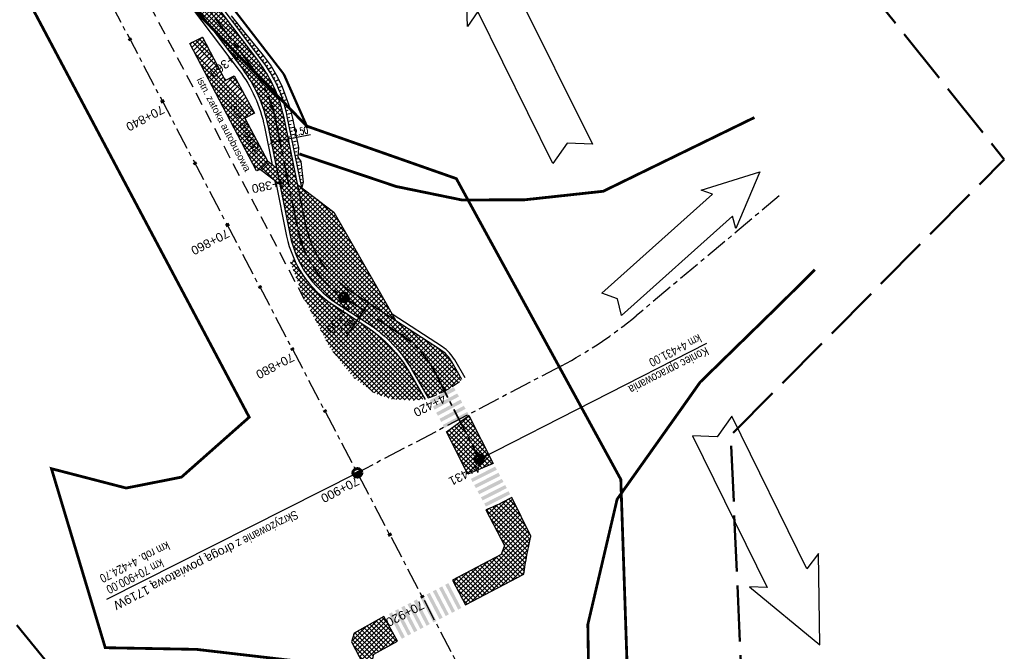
# Model space of a CAD drawing. Header units: metres. Extents: x 7529615 to 7533751, y 5721195 to 5727898.
# Tile 3 of 138: x 7531718 to 7531858, y 5723862 to 5723952. Entities that reach past the tile are written whole.
import ezdxf

# ---------------------------------------------------------------- set-up
doc = ezdxf.new("R2010")
doc.units = ezdxf.units.M
doc.header["$PDMODE"] = 1
doc.header["$PDSIZE"] = 0.3
for name, pattern in [('CENTER', [50.800000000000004, 31.75, -6.35, 6.35, -6.35]), ('CENTER2', [28.575000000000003, 19.05, -3.175, 3.175, -3.175]), ('DASHED', [19.049999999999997, 12.7, -6.35]), ('HIDDEN', [9.524999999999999, 6.35, -3.175]), ('L_0_09', [2.5, 2, -0.5])]:
    doc.linetypes.add(name, pattern=pattern)
for name, color, linetype in [('C-DROGI-SYTUACJA-ETYKIETY', 7, 'Continuous'), ('D-hatch-chodniki', 221, 'Continuous'), ('D-hatch-zieleńce', 102, 'Continuous'), ('D-pobocza', 60, 'Continuous'), ('D-rowy', 160, 'Continuous'), ('D-skarpa', 2, 'Continuous'), ('D-skarpa-kreskowanie', 2, 'Continuous'), ('D-wymiary', 1, 'Continuous'), ('zzz.gaHSDomyslna', 7, 'Continuous')]:
    doc.layers.add(name, color=color, linetype=linetype)
for name, color, linetype, lineweight, true_color in [('D-hatch-ciag-pieszo-rowerowy', 7, 'Continuous', 13, 0xff9f80), ('D-linia-podzialowa-ZRID', 7, 'Continuous', 50, 0x40ff00), ('zakres-mdcp', 7, 'L_0_09', 50, 0xff05ff)]:
    doc.layers.add(name, color=color, linetype=linetype, lineweight=lineweight, true_color=true_color)
for name, color, linetype, lineweight in [('D-krawędzie', 3, 'Continuous', 30), ('D-krawężniki-obniżone', 40, 'DASHED', 30), ('D-obrzeża', 2, 'Continuous', 30), ('D-opisy', 2, 'Continuous', 30), ('D-oś', 2, 'CENTER', 30), ('D-pas-drogowy', 7, 'HIDDEN', 50)]:
    doc.layers.add(name, color=color, linetype=linetype, lineweight=lineweight)
doc.layers.add('D-malowanie-istn', color=7, linetype='Continuous', true_color=0x1a6600)
doc.layers.add('poprzeczki', color=7, linetype='Continuous', true_color=0x0000c7)
doc.styles.add('2mm08', font='arial.ttf', dxfattribs={"width": 0.8})
doc.styles.add('DIMTEXT', font='simplex.shx', dxfattribs={"width": 0.7})
doc.styles.get("Standard").update_dxf_attribs({"font": 'arial.ttf'})
doc.dimstyles.new('500', dxfattribs={"dimtxt": 1, "dimasz": 0.6999999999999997, "dimexe": 0.2, "dimexo": 0.5, "dimgap": 0.2, "dimtad": 1, "dimrnd": 0.005, "dimzin": 0, "dimdsep": 46, "dimtxsty": 'DIMTEXT', "dimblk": 'ARCHTICK', "dimcen": 0, "dimclrd": 256, "dimclre": 256, "dimclrt": 2, "dimadec": 5, "dimazin": 0, "dimtfac": 1, "dimtofl": 0, "dimtmove": 0, "dimatfit": 3, "dimfxl": 1, "dimtolj": 1, "dimtzin": 0, "dimlwd": -1, "dimlwe": -1, "dimarcsym": 0})
pattern_1 = [(45, (0, 0), (-0.3367596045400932, 0.3367596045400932), []), (135, (0, 0), (-0.3367596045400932, -0.3367596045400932), [])]

# ---------------------------------------------------------------- blocks, each defined once
blk = doc.blocks.new('kilometraz')
at = {"linetype": 'ByBlock', "lineweight": -2}
blk.add_hatch(color=0, dxfattribs=at).paths.add_polyline_path([(0, -0.28125, 0.4142135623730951), (0.28125, 0, 0.4142135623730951), (0, 0.28125)])
at = {"color": 0, "linetype": 'ByBlock', "lineweight": -2}
blk.add_line((0, 0.28125), (0, -0.28125), dxfattribs=at)
blk.add_circle((0, 0), 0.28125, dxfattribs=at)
blk = doc.blocks.new('AeccTickLine')
at = {"color": 0, "linetype": 'ByBlock', "lineweight": -2}
blk.add_line((0, 1), (-3.673819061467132e-16, -1), dxfattribs=at)
blk = doc.blocks.new('_ArchTick')
at = {"color": 0, "linetype": 'ByBlock', "const_width": 0.15}
blk.add_lwpolyline([(-0.5, -0.5), (0.5, 0.5)], dxfattribs=at)
blk = doc.blocks.new('*D78')
at = {"layer": 'D-wymiary', "transparency": 16777216}
for p, q in [((7531767.516402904, 5723911.476476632), (7531766.152000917, 5723909.381624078)), ((7531767.097432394, 5723911.749357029), (7531767.348814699, 5723911.585628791)), ((7531766.152000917, 5723909.381624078), (7531764.387374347, 5723906.672281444)), ((7531765.733030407, 5723909.654504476), (7531765.984412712, 5723909.490776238))]:
    blk.add_line(p, q, dxfattribs=at)
at = {"layer": 'Defpoints', "color": 0, "transparency": 16777216}
for p in [(7531767.516402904, 5723911.476476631), (7531766.152000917, 5723909.381624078), (7531766.152000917, 5723909.381624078)]:
    blk.add_point(p, dxfattribs=at)
at = {"layer": 'D-wymiary', "transparency": 16777216, "xscale": 0.6999999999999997, "yscale": 0.6999999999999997, "zscale": 0.6999999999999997}
for p, rotation in [((7531767.516402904, 5723911.476476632), 56.92333097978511), ((7531766.152000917, 5723909.381624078), 236.9233309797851)]:
    blk.add_blockref('_ArchTick', p, dxfattribs=dict(at, rotation=rotation))
at = {"layer": 'D-wymiary', "color": 2, "transparency": 16777216, "insert": (7531764.49211264, 5723908.115705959), "char_height": 1, "attachment_point": 5, "rotation": 56.92333097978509, "style": 'DIMTEXT'}
blk.add_mtext('\\A1;2.50', dxfattribs=at)
blk = doc.blocks.new('*D88')
at = {"layer": 'D-wymiary', "linetype": 'ByBlock', "transparency": 16777216}
for p, q in [((7531755.954476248, 5723935.422690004), (7531756.014193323, 5723935.128693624)), ((7531756.054004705, 5723934.932696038), (7531759.222632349, 5723935.576313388)), ((7531753.50450642, 5723934.925047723), (7531753.564223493, 5723934.631051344)), ((7531753.604034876, 5723934.435053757), (7531756.054004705, 5723934.932696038))]:
    blk.add_line(p, q, dxfattribs=at)
at = {"layer": 'Defpoints', "color": 0, "linetype": 'ByBlock', "transparency": 16777216}
for p in [(7531753.604034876, 5723934.435053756), (7531756.054004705, 5723934.932696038), (7531756.054004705, 5723934.932696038)]:
    blk.add_point(p, dxfattribs=at)
at = {"layer": 'D-wymiary', "linetype": 'ByBlock', "transparency": 16777216, "xscale": 0.6999999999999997, "yscale": 0.6999999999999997, "zscale": 0.6999999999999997}
for p, rotation in [((7531756.054004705, 5723934.932696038), 11.48181524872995), ((7531753.604034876, 5723934.435053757), 191.4818152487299)]:
    blk.add_blockref('_ArchTick', p, dxfattribs=dict(at, rotation=rotation))
at = {"layer": 'D-wymiary', "color": 2, "linetype": 'ByBlock', "transparency": 16777216, "insert": (7531757.841974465, 5723936.010166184), "char_height": 1, "attachment_point": 5, "rotation": 11.48181524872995, "style": 'DIMTEXT'}
blk.add_mtext('\\A1;2.50', dxfattribs=at)
blk = doc.blocks.new('gaHSPos')
at = {"color": 0, "linetype": 'Continuous', "lineweight": 0}
blk.add_point((0, 0), dxfattribs=at)

msp = doc.modelspace()

# ---------------------------------------------------------------- hatches: boundary and pattern name
at = {"layer": 'D-hatch-chodniki', "true_color": 0x6e6e6e}
h = msp.add_hatch(dxfattribs=at)
h.set_pattern_fill('ANSI37', color=8, scale=0.15, style=0)
h.set_pattern_definition(pattern_1)
h.paths.add_polyline_path([(7531752.09, 5723930.54), (7531753.12, 5723931.7), (7531749.82, 5723937.91), (7531751.21, 5723938.61), (7531748.33, 5723943.96), (7531747, 5723943.26), (7531743.769999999, 5723949.5), (7531741.96, 5723948.55), (7531741.958697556, 5723948.549316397), (7531751.519999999, 5723930.35)])
at = {"layer": 'D-hatch-chodniki'}
h = msp.add_hatch(dxfattribs=at)
h.set_pattern_fill('ANSI37', color=256, scale=0.15, style=0)
h.set_pattern_definition(pattern_1)
h.paths.add_polyline_path([(7531754.352047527, 5723930.752471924), (7531753.12, 5723931.7), (7531752.09, 5723930.54), (7531754.818989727, 5723928.453643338)])
at = {"layer": 'D-hatch-chodniki', "true_color": 0x6e6e6e}
h = msp.add_hatch(dxfattribs=at)
h.set_pattern_fill('ANSI37', color=8, scale=0.15, style=0)
h.set_pattern_definition(pattern_1)
h.paths.add_polyline_path([(7531781.889999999, 5723895.39), (7531778.67, 5723893.03), (7531781.71, 5723886.97), (7531785.36, 5723888.51)])
h = msp.add_hatch(dxfattribs=at)
h.set_pattern_fill('ANSI37', color=8, scale=0.15, style=0)
h.set_pattern_definition(pattern_1)
h.paths.add_polyline_path([(7531788, 5723883.63, -0.03070186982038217), (7531784.32, 5723881.88), (7531786.96, 5723876.8), (7531786.519999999, 5723875.49), (7531779.55, 5723871.82), (7531781.38, 5723868.3), (7531789.759999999, 5723872.69, -0.02958890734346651), (7531790.76, 5723878.1)])
h = msp.add_hatch(dxfattribs=at)
h.set_pattern_fill('ANSI37', color=8, scale=0.15, style=0)
h.set_pattern_definition(pattern_1)
h.paths.add_polyline_path([(7531789.73, 5723823.16), (7531780.96, 5723840.04), (7531780.57, 5723839.73), (7531773.92, 5723849.17), (7531768.11, 5723860.42), (7531768.3, 5723861.26), (7531771.66, 5723863.09), (7531769.73, 5723866.61), (7531765.45, 5723864.23), (7531765.099999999, 5723863), (7531772.84, 5723848.14), (7531779.2, 5723839.12), (7531783.809999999, 5723830.28), (7531782.5, 5723829.54), (7531785.24, 5723824.2), (7531786.54, 5723824.88), (7531789.38, 5723819.55), (7531791.219999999, 5723820.3)])
at = {"layer": 'D-hatch-ciag-pieszo-rowerowy'}
h = msp.add_hatch(dxfattribs=at)
h.set_pattern_fill('ANSI37', color=256, scale=0.15, style=0)
h.set_pattern_definition(pattern_1)
h.paths.add_polyline_path([(7531754.352047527, 5723930.752471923), (7531754.818989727, 5723928.453643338), (7531757.839022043, 5723926.144779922), (7531757.375388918, 5723928.427317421)])
h.paths.add_polyline_path([(7531731.714514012, 5723966.987520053), (7531733.968355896, 5723968.068213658), (7531731.88503071, 5723972.032321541), (7531724.978602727, 5723985.1787061), (7531720.608718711, 5723993.496779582), (7531717.725285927, 5723993.613384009), (7531728.065759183, 5723973.930294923)])
h = msp.add_hatch(dxfattribs=at)
h.set_pattern_fill('ANSI37', color=256, scale=0.15, style=0)
h.set_pattern_definition(pattern_1)
h.paths.add_polyline_path([(7531742.139793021, 5723956.760110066, 0.04859652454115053), (7531739.516334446, 5723959.616805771), (7531737.42308268, 5723961.493172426, -0.08906008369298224), (7531733.076127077, 5723967.067314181), (7531732.83519037, 5723967.524872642), (7531731.714514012, 5723966.987520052), (7531732.083020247, 5723966.286334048, 0.08926204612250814), (7531736.437438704, 5723960.698005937), (7531738.591307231, 5723958.76730312, -0.04859652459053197), (7531741.214765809, 5723955.910607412), (7531749.478981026, 5723944.943053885, -0.1118001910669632), (7531753.105729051, 5723936.888290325), (7531754.352047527, 5723930.752471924), (7531755.863718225, 5723929.589894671), (7531754.274373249, 5723937.41448553, 0.1118001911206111), (7531750.647625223, 5723945.469249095)])
h.paths.add_polyline_path([(7531743.064820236, 5723957.609612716, 0.04859652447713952), (7531740.441361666, 5723960.466308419), (7531738.436547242, 5723962.263400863, -0.08926204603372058), (7531734.082128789, 5723967.851728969), (7531733.9683559, 5723968.068213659), (7531732.83519037, 5723967.524872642), (7531733.076127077, 5723967.067314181, 0.08906008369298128), (7531737.42308268, 5723961.493172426), (7531739.516334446, 5723959.616805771, -0.04859652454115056), (7531742.139793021, 5723956.760110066), (7531750.647625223, 5723945.469249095, -0.1118001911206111), (7531754.274373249, 5723937.41448553), (7531755.863718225, 5723929.589894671), (7531757.375388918, 5723928.427317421), (7531755.443017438, 5723937.940680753, 0.1118001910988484), (7531751.816269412, 5723945.995444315)])
h = msp.add_hatch(dxfattribs=at)
h.set_pattern_fill('ANSI37', color=256, scale=0.15, style=0)
h.set_pattern_definition(pattern_1)
h.paths.add_polyline_path([(7531771.440016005, 5723908.920981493), (7531768.694719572, 5723910.709025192), (7531776.05, 5723897.899999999, 0.05845290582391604), (7531779.209856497, 5723899.329744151, 0.01148852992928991), (7531779.63, 5723899.619999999), (7531779.17, 5723900.36), (7531775.24, 5723902.28)])
h.paths.add_polyline_path([(7531777.818070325, 5723904.766880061), (7531771.440016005, 5723908.920981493), (7531775.24, 5723902.28), (7531779.17, 5723900.36), (7531779.642327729, 5723899.600168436, 0.0259999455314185), (7531780.89415394, 5723900.508946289), (7531779.425246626, 5723903.067009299, 0.1186133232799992)])
h.paths.add_polyline_path([(7531768.694719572, 5723910.709025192), (7531765.060392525, 5723913.076104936, -0.2009158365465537), (7531758.546985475, 5723922.65936657), (7531757.839022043, 5723926.144779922), (7531754.818989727, 5723928.453643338), (7531756.305395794, 5723921.135836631, 0.2009158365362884), (7531762.818802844, 5723911.552574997), (7531767.399102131, 5723908.569372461, -0.1186133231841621), (7531773.827807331, 5723901.769889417)])
at = {"layer": 'D-hatch-zieleńce'}
h = msp.add_hatch(dxfattribs=at)
h.set_pattern_fill('ANSI37', color=256, scale=0.15, style=0)
h.set_pattern_definition(pattern_1)
h.paths.add_polyline_path([(7531762.559999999, 5723924.44), (7531757.375388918, 5723928.42731742), (7531758.546985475, 5723922.659366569, 0.2009158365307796), (7531765.060392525, 5723913.076104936), (7531771.440016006, 5723908.920981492), (7531770.217381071, 5723911.057699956), (7531768.457671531, 5723914.133028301), (7531764.930667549, 5723920.29694062)])
h = msp.add_hatch(dxfattribs=at)
h.set_pattern_fill('ANSI37', color=256, scale=0.15, style=0)
h.set_pattern_definition(pattern_1)
h.paths.add_polyline_path([(7531767.126221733, 5723908.150401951), (7531762.545922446, 5723911.133604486, -0.1444716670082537), (7531756.849707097, 5723917.807293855), (7531756.345024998, 5723917.293551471), (7531757.203932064, 5723914.9877325), (7531758.38, 5723911.96), (7531762.07, 5723904.95), (7531764.701193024, 5723901.632652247), (7531765.534786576, 5723900.71437681), (7531765.925407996, 5723900.422346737), (7531768.469999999, 5723898.52), (7531768.874576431, 5723898.382271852), (7531770.82, 5723897.72), (7531771.668951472, 5723897.66540505), (7531772.744661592, 5723897.59622755), (7531773.929999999, 5723897.52), (7531775.55928502, 5723897.750484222), (7531773.394209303, 5723901.520905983, 0.118613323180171)])
at = {"layer": 'D-malowanie-istn'}
for points in [[(7531779.744749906, 5723899.405199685), (7531779.981638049, 5723898.964877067), (7531776.494024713, 5723897.101518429), (7531776.257136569, 5723897.541841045)], [(7531780.218526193, 5723898.52455445), (7531780.455414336, 5723898.084231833), (7531776.967800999, 5723896.220873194), (7531776.730912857, 5723896.661195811)], [(7531780.69230248, 5723897.643909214), (7531780.929190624, 5723897.203586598), (7531777.441577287, 5723895.340227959), (7531777.204689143, 5723895.780550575)], [(7531781.166078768, 5723896.763263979), (7531781.402966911, 5723896.322941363), (7531777.915353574, 5723894.459582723), (7531777.678465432, 5723894.89990534)], [(7531781.639855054, 5723895.882618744), (7531781.876743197, 5723895.442296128), (7531778.389129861, 5723893.578937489), (7531778.152241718, 5723894.019260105)], [(7531782.162990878, 5723886.306440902), (7531782.401698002, 5723885.866874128), (7531785.876145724, 5723887.626669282), (7531785.6374386, 5723888.066236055)], [(7531782.640405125, 5723885.427307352), (7531782.879112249, 5723884.987740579), (7531786.35355997, 5723886.747535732), (7531786.114852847, 5723887.187102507)], [(7531783.117819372, 5723884.548173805), (7531783.356526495, 5723884.10860703), (7531786.830974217, 5723885.868402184), (7531786.592267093, 5723886.307968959)], [(7531783.595233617, 5723883.669040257), (7531783.833940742, 5723883.229473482), (7531787.308388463, 5723884.989268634), (7531787.06968134, 5723885.42883541)], [(7531784.072647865, 5723882.789906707), (7531784.311354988, 5723882.350339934), (7531787.78580271, 5723884.110135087), (7531787.547095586, 5723884.549701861)]]:
    msp.add_hatch(color=256, dxfattribs=at).paths.add_polyline_path(points)
h = msp.add_hatch(color=256, dxfattribs=at)
h.paths.add_polyline_path([(7531778.939580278, 5723871.397892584), (7531778.496231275, 5723871.166718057), (7531780.345627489, 5723867.619926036), (7531780.78897649, 5723867.851100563)])
h.paths.add_polyline_path([(7531778.052882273, 5723870.935543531), (7531777.828837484, 5723870.818720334, 0.01668237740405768), (7531779.548945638, 5723867.204513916), (7531779.902278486, 5723867.388751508)])
h.paths.add_polyline_path([(7531777.828837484, 5723870.818720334), (7531777.609533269, 5723870.704369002), (7531779.458929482, 5723867.157576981), (7531779.548945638, 5723867.204513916, -0.0166823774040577)])
h.paths.add_polyline_path([(7531777.166184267, 5723870.473194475), (7531776.722835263, 5723870.242019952), (7531778.572231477, 5723866.695227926), (7531779.015580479, 5723866.926402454)])
h.paths.add_polyline_path([(7531776.279486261, 5723870.010845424), (7531775.836137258, 5723869.779670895), (7531777.685533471, 5723866.232878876), (7531778.128882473, 5723866.464053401)])
h.paths.add_polyline_path([(7531775.392788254, 5723869.54849637), (7531774.949439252, 5723869.317321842), (7531776.798835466, 5723865.770529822), (7531777.242184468, 5723866.001704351)])
h = msp.add_hatch(color=256, dxfattribs=at)
h.paths.add_polyline_path([(7531774.427221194, 5723869.078942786), (7531773.983872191, 5723868.847768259), (7531775.833268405, 5723865.300976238), (7531776.276617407, 5723865.532150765)])
h.paths.add_polyline_path([(7531773.540523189, 5723868.616593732), (7531773.3164784, 5723868.499770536, 0.01668237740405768), (7531775.036586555, 5723864.885564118), (7531775.389919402, 5723865.06980171)])
h.paths.add_polyline_path([(7531773.3164784, 5723868.499770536), (7531773.097174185, 5723868.385419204), (7531774.946570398, 5723864.838627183), (7531775.036586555, 5723864.885564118, -0.0166823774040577)])
h.paths.add_polyline_path([(7531772.653825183, 5723868.154244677), (7531772.21047618, 5723867.923070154), (7531774.059872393, 5723864.376278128), (7531774.503221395, 5723864.607452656)])
h.paths.add_polyline_path([(7531771.767127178, 5723867.691895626), (7531771.323778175, 5723867.460721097), (7531773.173174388, 5723863.913929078), (7531773.61652339, 5723864.145103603)])
h.paths.add_polyline_path([(7531770.88042917, 5723867.229546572), (7531770.437080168, 5723866.998372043), (7531772.286476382, 5723863.451580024), (7531772.729825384, 5723863.682754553)])

# ---------------------------------------------------------------- linework, layer by layer
at = {"layer": 'D-krawędzie', "linetype": 'HIDDEN', "ltscale": 0.3, "flags": 128}
msp.add_lwpolyline([(7531758.38, 5723911.96), (7531735.13, 5723956.19)], dxfattribs=at)
at = {"layer": 'D-krawędzie', "color": 7, "ltscale": 0.3, "flags": 128}
for points in [[(7531741.96, 5723948.55), (7531743.769999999, 5723949.5), (7531747, 5723943.26), (7531748.33, 5723943.96), (7531751.21, 5723938.61), (7531749.82, 5723937.91), (7531753.12, 5723931.7)], [(7531752.09, 5723930.54), (7531751.519999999, 5723930.35), (7531741.958697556, 5723948.549316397)], [(7531752.09, 5723930.54), (7531753.12, 5723931.7)]]:
    msp.add_lwpolyline(points, dxfattribs=at)
at = {"layer": 'D-krawędzie', "ltscale": 0.3, "flags": 128}
msp.add_lwpolyline([(7531757.375388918, 5723928.42731742), (7531762.559999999, 5723924.44), (7531764.930667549, 5723920.29694062), (7531768.457671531, 5723914.133028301), (7531770.217381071, 5723911.057699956), (7531771.440016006, 5723908.920981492)], dxfattribs=at)
at = {"layer": 'D-krawędzie', "color": 7, "ltscale": 0.3, "flags": 128}
for points in [[(7531785.36, 5723888.51), (7531781.71, 5723886.97), (7531778.67, 5723893.03), (7531781.889999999, 5723895.39)], [(7531789.73, 5723823.16), (7531780.96, 5723840.04), (7531780.57, 5723839.73), (7531773.92, 5723849.17), (7531768.11, 5723860.42), (7531768.3, 5723861.26), (7531771.66, 5723863.09), (7531769.73, 5723866.61), (7531765.45, 5723864.23), (7531765.099999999, 5723863), (7531772.84, 5723848.14), (7531779.2, 5723839.12), (7531783.809999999, 5723830.28), (7531782.5, 5723829.54), (7531785.24, 5723824.2), (7531786.54, 5723824.88), (7531789.38, 5723819.55), (7531791.219999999, 5723820.3)]]:
    msp.add_lwpolyline(points, close=True, dxfattribs=at)
msp.add_lwpolyline([(7531784.32, 5723881.88), (7531786.96, 5723876.8), (7531786.519999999, 5723875.49), (7531779.55, 5723871.82), (7531781.38, 5723868.3), (7531789.759999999, 5723872.69, -0.02958890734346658), (7531790.76, 5723878.1), (7531788, 5723883.63, -0.03070186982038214)], format="xyb", close=True, dxfattribs=at)
at = {"layer": 'D-krawężniki-obniżone', "ltscale": 0.1}
msp.add_arc((7531771.535880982, 5723912.083236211), 14.88426887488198, 287.6547870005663, 308.9569148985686, dxfattribs=at)
at = {"layer": 'D-linia-podzialowa-ZRID', "color": 12, "ltscale": 15, "true_color": 0xc70000}
msp.add_lwpolyline([(7531632.022984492, 5724196.485954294), (7531647.183927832, 5724166.152932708), (7531653.949089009, 5724152.617641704), (7531659.551381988, 5724133.398808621), (7531661.63510741, 5724128.621479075), (7531669.276342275, 5724111.873088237), (7531674.40425993, 5724101.43546424), (7531685.137626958, 5724081.408252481), (7531692.163717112, 5724066.269847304), (7531699.536590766, 5724051.637339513), (7531704.50728501, 5724040.774198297), (7531704.401251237, 5724037.368913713), (7531720.243687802, 5724003.73834571), (7531728.471208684, 5723986.877440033), (7531732.335227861, 5723979.025609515), (7531733.947511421, 5723975.639465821), (7531736.531209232, 5723969.984168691), (7531737.336143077, 5723968.518916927), (7531738.285051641, 5723967.699360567), (7531742.180915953, 5723962.34642834), (7531744.286141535, 5723958.615526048), (7531755.393260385, 5723944.192617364), (7531758.690000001, 5723936.76), (7531758.690000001, 5723936.76)], dxfattribs=at)
at = {"layer": 'D-obrzeża'}
for points in [[(7531780.89415394, 5723900.508946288), (7531779.425246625, 5723903.067009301, 0.1186133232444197), (7531777.818070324, 5723904.766880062), (7531765.060392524, 5723913.076104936, -0.2009158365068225), (7531758.546985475, 5723922.659366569), (7531755.443017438, 5723937.940680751, 0.1118001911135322), (7531751.816269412, 5723945.995444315), (7531743.064820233, 5723957.609612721, 0.0485965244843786), (7531740.441361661, 5723960.466308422), (7531738.436547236, 5723962.263400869, -0.08926204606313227), (7531734.082128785, 5723967.851728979), (7531731.88503071, 5723972.032321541), (7531724.978602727, 5723985.1787061), (7531714.804138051, 5724004.545797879), (7531709.33827834, 5724014.950060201), (7531701.035182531, 5724030.73296927), (7531692.33344085, 5724047.229767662), (7531688.667872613, 5724054.084851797), (7531683.179854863, 5724063.917550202), (7531670.458906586, 5724086.71862006), (7531649.906948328, 5724124.903820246, -0.04489876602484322), (7531647.969320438, 5724129.435920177), (7531644.774618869, 5724139.264231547)], [(7531732.083020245, 5723966.286334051, 0.08926204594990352), (7531736.437438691, 5723960.698005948), (7531738.591307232, 5723958.767303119, -0.04859652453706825), (7531741.214765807, 5723955.910607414), (7531749.478981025, 5723944.943053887, -0.1118001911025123), (7531753.105729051, 5723936.888290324), (7531756.305395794, 5723921.13583663, 0.2009158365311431), (7531762.818802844, 5723911.552574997), (7531767.399102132, 5723908.56937246, -0.1186133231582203), (7531773.827807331, 5723901.769889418), (7531776.050000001, 5723897.9)]]:
    msp.add_lwpolyline(points, format="xyb", dxfattribs=at)
at = {"layer": 'D-obrzeża', "linetype": 'ByBlock'}
msp.add_lwpolyline([(7531754.352047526, 5723930.752471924), (7531753.12, 5723931.7), (7531752.09, 5723930.54), (7531754.818989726, 5723928.453643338)], dxfattribs=at)
at = {"layer": 'D-opisy'}
msp.add_line((7531783.375044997, 5723889.119926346), (7531815.894915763, 5723905.703158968), dxfattribs=at)
at = {"layer": 'D-opisy', "color": 2, "linetype": 'Continuous', "lineweight": 30}
msp.add_line((7531765.929895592, 5723887.173592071), (7531730.032612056, 5723869.039920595), dxfattribs=at)
at = {"layer": 'D-opisy', "color": 3}
for points in [[(7531781.231645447, 5723964.05090959), (7531791.459674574, 5723955.966376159), (7531788.732960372, 5723955.944633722), (7531799.538401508, 5723934.178616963), (7531795.920699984, 5723934.309788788), (7531793.88209316, 5723931.397197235), (7531783.159556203, 5723953.124460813), (7531781.681363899, 5723951.021327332), (7531781.231645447, 5723964.05090959)], [(7531832.062325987, 5723862.586161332), (7531831.86730129, 5723875.62204358), (7531830.19138102, 5723873.471059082), (7531819.488516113, 5723895.287697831), (7531817.391976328, 5723892.336513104), (7531813.840147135, 5723892.490190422), (7531824.562684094, 5723870.762926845), (7531821.994227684, 5723870.86901453), (7531832.062325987, 5723862.586161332)]]:
    msp.add_lwpolyline(points, dxfattribs=at)
at = {"layer": 'D-opisy'}
msp.add_lwpolyline([(7531823.491205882, 5723930.241165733), (7531820.076833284, 5723922.13032909), (7531819.570999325, 5723923.900048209), (7531803.705429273, 5723909.682186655), (7531803.138394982, 5723912.059038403), (7531800.876238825, 5723912.859877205), (7531816.731550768, 5723927.016824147), (7531815.096977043, 5723927.599095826), (7531823.491205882, 5723930.241165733)], dxfattribs=at)
at = {"layer": 'D-oś', "ltscale": 0.1}
msp.add_lwpolyline([(7531812.380848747, 5723798.616780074), (7531655.397024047, 5724097.899918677), (7531637.916099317, 5724130.379189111), (7531626.885633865, 5724151.399455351), (7531613.784040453, 5724176.372042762), (7531606.905700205, 5724189.474794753), (7531588.276149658, 5724224.921883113), (7531566.751706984, 5724265.952329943), (7531554.126292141, 5724290.034803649), (7531528.890461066, 5724338.207443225), (7531488.682972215, 5724414.901138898), (7531465.30154836, 5724459.447768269)], dxfattribs=at)
at = {"layer": 'D-oś', "linetype": 'CENTER2', "lineweight": 35, "ltscale": 0.2}
msp.add_lwpolyline([(7531614.256663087, 5724194.442743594, -0.04259237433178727), (7531617.002724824, 5724190.14299819), (7531641.086772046, 5724144.244027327, -0.04226225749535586), (7531643.052354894, 5724139.578765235), (7531645.974061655, 5724130.590306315, 0.04489876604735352), (7531648.087837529, 5724125.646197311), (7531669.362691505, 5724086.1178688), (7531687.570882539, 5724053.485485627), (7531733.076127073, 5723967.06731419, 0.08906008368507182), (7531737.423082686, 5723961.49317242), (7531739.516334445, 5723959.616805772, -0.04859652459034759), (7531742.139793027, 5723956.760110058), (7531750.647625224, 5723945.469249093, -0.1118001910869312), (7531754.274373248, 5723937.414485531), (7531757.426190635, 5723921.897601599, 0.2009158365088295), (7531763.939597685, 5723912.314339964), (7531771.973882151, 5723907.081516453, -0.1312281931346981), (7531777.150318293, 5723901.326672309), (7531783.375044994, 5723889.119926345)], format="xyb", dxfattribs=at)
at = {"layer": 'D-oś', "ltscale": 0.1}
msp.add_lwpolyline([(7531826.253125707, 5723926.771158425), (7531805.787678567, 5723909.626071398, -0.05361705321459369), (7531795.127222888, 5723902.48502622), (7531765.931344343, 5723887.170830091)], format="xyb", dxfattribs=at)
at = {"layer": 'D-pas-drogowy', "ltscale": 0.2, "flags": 128}
msp.add_lwpolyline([(7531633.018560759, 5724182.834272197, 0.4, 0.4, 0), (7531617.558899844, 5724211.608162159, 0.4, 0.4, 0), (7531566.783642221, 5724302.73628205, 0.4, 0.4, 0), (7531538.419082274, 5724356.469679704, 0.4, 0.4, 0), (7531526.32, 5724379.39, 0.4, 0.4, 0), (7531516.102085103, 5724393.607319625, 0.4, 0.4, 0.001485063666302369), (7531513.78037409, 5724396.837773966, 0.4, 0.4, 0), (7531501.87, 5724413.41, 0.4, 0.4, 0), (7531474.926107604, 5724464.507896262, 0.4, 0.4, 0), (7531446.200436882, 5724518.992313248, 0.4, 0.4, 0), (7531424.962185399, 5724559.262257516, 0.4, 0.4, 0), (7531398.444460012, 5724609.565801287, 0.4, 0.4, 0), (7531379.647455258, 5724645.216004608, 0.4, 0.4, 0), (7531365.23, 5724672.56, 0.4, 0.4, 0), (7531341.305752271, 5724717.915356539, 0.4, 0.4, 0), (7531312.899996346, 5724771.788898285, 0.4, 0.4, 0), (7531292.590923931, 5724810.306502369, 0.4, 0.4, 0), (7531259.391619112, 5724873.271351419, 0.4, 0.4, 0), (7531233.740401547, 5724921.922582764, 0.4, 0.4, 0), (7531203.072738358, 5724980.092044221, 0.4, 0.4, 0), (7531173.471398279, 5725036.225177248, 0.4, 0.4, 0), (7531168.269999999, 5725046.09, 0.4, 0.4, 0), (7531172.29, 5725062.58, 0.4, 0.4, 0), (7531166.309999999, 5725074.58, 0.4, 0.4, 0), (7531150.32, 5725079.6, 0.4, 0.4, 0), (7531141.5, 5725096.43, 0.4, 0.4, 0), (7531109.311735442, 5725157.814415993, 0.4, 0.4, 0), (7531086.641300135, 5725201.047918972, 0.4, 0.4, 0), (7531059.198258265, 5725253.383662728, 0.4, 0.4, 0), (7531028.206828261, 5725312.48946212, 0.4, 0.4, 0), (7530999.104694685, 5725367.990143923, 0.4, 0.4, 0), (7530956.247527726, 5725449.724815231, 0.4, 0.4, 0), (7530924.397774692, 5725510.463768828, 0.4, 0.4, 0), (7530897.509999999, 5725561.74, 0.4, 0.4, 0), (7530894.46, 5725566.14, 0.4, 0.4, 0), (7530892.16, 5725570.49, 0.4, 0.4, 0), (7530869.362688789, 5725613.307018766, 0.4, 0.4, 0), (7530861.693971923, 5725627.704613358, 0.4, 0.4, 0), (7530852.74, 5725644.52, 0.4, 0.4, 0), (7530831.509999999, 5725684.2, 0.4, 0.4, 0), (7530811.13, 5725722.52, 0.4, 0.4, 0), (7530792.3476413, 5725757.940652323, 0.4, 0.4, 0), (7530768.03, 5725803.8, 0.4, 0.4, 0), (7530748.768542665, 5725840.178507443, 0.4, 0.4, 0), (7530727.7, 5725879.97, 0.4, 0.4, 0), (7530712.0981582, 5725909.54523909, 0.4, 0.4, 0), (7530693.644105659, 5725944.645156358, 0.4, 0.4, 0), (7530665.702224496, 5725997.538976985, 0.4, 0.4, 0), (7530641.759999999, 5726042.88, 0.4, 0.4, 0), (7530616.5, 5726091.48, 0.4, 0.4, 0), (7530604.628439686, 5726114.319880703, 0.4, 0.4, -0.007762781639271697), (7530602.5, 5726118.43, 0.4, 0.4, 0), (7530603.992037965, 5726123.394821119, 0.4, 0.4, 0), (7530606.53, 5726131.84, 0.4, 0.4, 0), (7530603.269999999, 5726136.83, 0.4, 0.4, 0), (7530593.775620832, 5726151.368713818, 0.4, 0.4, 0), (7530590.202637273, 5726156.84001263, 0.4, 0.4, 0), (7530583.3, 5726167.41, 0.4, 0.4, 0), (7530580.578343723, 5726170.427567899, 0.4, 0.4, 0), (7530575.849999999, 5726175.67, 0.4, 0.4, 0), (7530569.009999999, 5726186.66, 0.4, 0.4, 0), (7530562.555322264, 5726199.189409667, 0.4, 0.4, 0), (7530555.67, 5726211.39, 0.4, 0.4, 0), (7530548.29, 5726224.23, 0.4, 0.4, 0), (7530540.58, 5726237.71, 0.4, 0.4, 0), (7530532.679999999, 5726252.65, 0.4, 0.4, 0), (7530524.059999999, 5726269.35, 0.4, 0.4, 0), (7530502.82, 5726309.91, 0.4, 0.4, 0), (7530488.83, 5726336.63, 0.4, 0.4, 0), (7530466.03, 5726380.16, 0.4, 0.4, 0), (7530438.469999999, 5726432.77, 0.4, 0.4, 0), (7530424.53, 5726459.09, 0.4, 0.4, 0), (7530401.63, 5726502.97, 0.4, 0.4, 0), (7530383.38, 5726538.06, 0.4, 0.4, 0), (7530353.969999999, 5726593.52, 0.4, 0.4, 0), (7530338.469999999, 5726622.74, 0.4, 0.4, 0), (7530322.009999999, 5726653.88, 0.4, 0.4, 0), (7530297.54, 5726700.33, 0.4, 0.4, 0), (7530287.38, 5726719.6, 0.4, 0.4, 0), (7530285.94993921, 5726722.315508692, 0.4, 0.4, 0), (7530280.259999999, 5726733.12, 0.4, 0.4, 0), (7530266.73, 5726758.74, 0.4, 0.4, 0), (7530260.42, 5726770.47, 0.4, 0.4, 0), (7530253.25, 5726783.82, 0.4, 0.4, 0), (7530244.95, 5726799.33, 0.4, 0.4, 0), (7530239.389999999, 5726808.49, 0.4, 0.4, 0), (7530238.29, 5726807.9, 0.4, 0.4, 0), (7530218.11, 5726850.67, 0.4, 0.4, 0), (7530175.906646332, 5726928.168028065, 0.4, 0.4, 0), (7530096.679999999, 5727076.15, 0.4, 0.4, 0), (7530094.679999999, 5727079.89, 0.4, 0.4, 0), (7530064.59693469, 5727135.522637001, 0.4, 0.4, 0), (7530046.730970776, 5727168.8921561, 0.4, 0.4, 0), (7530025.803045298, 5727208.461374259, 0.4, 0.4, 0), (7530012.846501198, 5727232.979315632, 0.4, 0.4, 0), (7529994.15, 5727268.45, 0.4, 0.4, 0), (7529981.670868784, 5727291.93018666, 0.4, 0.4, 0), (7529949.889999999, 5727351.73, 0.4, 0.4, 0), (7529924.75, 5727399.03, 0.4, 0.4, 0), (7529915.515824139, 5727417.099754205, 0.4, 0.4, 0), (7529885.83, 5727475.19, 0.4, 0.4, 0), (7529862.559999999, 5727519.97, 0.4, 0.4, 0), (7529852.984923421, 5727538.191086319, 0.4, 0.4, 0), (7529836.513084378, 5727569.51130111, 0.4, 0.4, 0), (7529815.36890814, 5727609.140983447, 0.4, 0.4, 0), (7529792.795203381, 5727651.247499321, 0.4, 0.4, 0), (7529774.199114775, 5727685.858348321, 0.4, 0.4, 0), (7529746.966026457, 5727736.059440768, 0.4, 0.4, 0), (7529733.92, 5727757.62, 0.4, 0.4, 0), (7529708.607472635, 5727806.388536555, 0.4, 0.4, 0), (7529688.491967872, 5727796.344621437, 0.4, 0.4, 0), (7529723.55, 5727729.88, 0.4, 0.4, 0), (7529725.42, 5727730.2, 0.4, 0.4, 0), (7529735.38, 5727711.28, 0.4, 0.4, 0), (7529739.21, 5727707.77, 0.4, 0.4, 0), (7529753.309999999, 5727681.13, 0.4, 0.4, 0), (7529755.178396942, 5727682.114424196, 0.4, 0.4, 0), (7529792.101859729, 5727611.922638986, 0.4, 0.4, 0), (7529811.740544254, 5727574.662079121, 0.4, 0.4, 0), (7529835.194401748, 5727530.19312405, 0.4, 0.4, 0), (7529857.560096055, 5727487.787346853, 0.4, 0.4, 0), (7529875.155383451, 5727454.426350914, 0.4, 0.4, 0), (7529890.630239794, 5727425.131178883, 0.4, 0.4, 0), (7529900.67053443, 5727406.15903814, 0.4, 0.4, 0), (7529953.284293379, 5727306.74720398, 0.4, 0.4, 0), (7529983.207960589, 5727250.206596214, 0.4, 0.4, 0), (7530015.378537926, 5727189.420463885, 0.4, 0.4, 0), (7530062.318670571, 5727099.625398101, 0.4, 0.4, 0), (7530100.059999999, 5727027.16, 0.4, 0.4, 0), (7530105.059999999, 5727018.32, 0.4, 0.4, 0), (7530143.174718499, 5726945.065838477, 0.4, 0.4, 0), (7530170.546669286, 5726892.961489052, 0.4, 0.4, 0), (7530195.92, 5726850.75, 0.4, 0.4, 0), (7530194.71, 5726849.15, 0.4, 0.4, 0), (7530197.219999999, 5726845.06, 0.4, 0.4, 0), (7530254.03, 5726738.21, 0.4, 0.4, 0), (7530261.37085633, 5726724.163374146, 0.4, 0.4, 0), (7530281.54, 5726685.57, 0.4, 0.4, 0), (7530289.213532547, 5726671.966724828, 0.4, 0.4, 0), (7530300.509779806, 5726651.777515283, 0.4, 0.4, 0), (7530303.939274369, 5726645.167943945, 0.4, 0.4, 0), (7530334.707815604, 5726583.664702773, 0.4, 0.4, 0), (7530397.759396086, 5726458.499907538, 0.4, 0.4, 0), (7530450.41, 5726357.28, 0.4, 0.4, 0), (7530482.4, 5726303.41, 0.4, 0.4, 0), (7530483.687990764, 5726301.003383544, 0.4, 0.4, 0), (7530491.349999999, 5726283.94, 0.4, 0.4, 0), (7530512.67, 5726243.78, 0.4, 0.4, 0), (7530529.429999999, 5726209.46, 0.4, 0.4, 0), (7530571.29, 5726130.56, 0.4, 0.4, 0), (7530581.28, 5726107.21, 0.4, 0.4, 0), (7530591.16, 5726088.44, 0.4, 0.4, 0), (7530597.42, 5726080.68, 0.4, 0.4, 0), (7530607.21, 5726063.51, 0.4, 0.4, 0), (7530610.820000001, 5726061.929999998, 0.4, 0.4, 0), (7530634.934723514, 5726016.146615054, 0.4, 0.4, 0), (7530642.91397006, 5726001.07839487, 0.4, 0.4, 0), (7530695.12, 5725902.09, 0.4, 0.4, 0), (7530708.717810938, 5725876.303221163, 0.4, 0.4, 0), (7530755.54, 5725787.51, 0.4, 0.4, 0), (7530802.559525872, 5725694.924584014, 0.4, 0.4, 0), (7530840.085257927, 5725624.058651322, 0.4, 0.4, 0), (7530865.243241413, 5725577.493975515, 0.4, 0.4, 0), (7530914.557354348, 5725484.683561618, 0.4, 0.4, 0), (7530964.181635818, 5725390.835555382, 0.4, 0.4, 0), (7531008.007244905, 5725307.953830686, 0.4, 0.4, 0), (7531059.253139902, 5725211.040795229, 0.4, 0.4, 0), (7531127.66, 5725081.67, 0.4, 0.4, 0), (7531345.12, 5724669.94, 0.4, 0.4, 0), (7531388.463669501, 5724586.929768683, 0.4, 0.4, 0), (7531412.350402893, 5724541.182759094, 0.4, 0.4, 0), (7531482.09, 5724407.62, 0.4, 0.4, 0), (7531504.019999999, 5724366.79, 0.4, 0.4, 0), (7531519.374444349, 5724337.520497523, 0.4, 0.4, 0), (7531563.748815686, 5724252.931583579, 0.4, 0.4, 0), (7531602.175111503, 5724179.681224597, 0.4, 0.4, 0), (7531619.177023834, 5724147.203692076, 0.4, 0.4, 0), (7531625.038493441, 5724135.63500206, 0.4, 0.4, 0), (7531656.796442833, 5724073.31633882, 0.4, 0.4, 0), (7531675.12, 5724037.36, 0.4, 0.4, 0), (7531682.71, 5724022.92, 0.4, 0.4, 0), (7531705.565196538, 5723979.810545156, 0.4, 0.4, 0), (7531736.605941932, 5723921.261514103, 0.4, 0.4, 0), (7531750.46, 5723895.130000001, 0.4, 0.4, 0), (7531740.769999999, 5723886.56, 0.4, 0.4, 0), (7531732.86, 5723885, 0.4, 0.4, 0), (7531722.179999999, 5723887.77, 0.4, 0.4, 0), (7531729.87, 5723862.17, 0.4, 0.4, 0), (7531742.92, 5723861.93, 0.4, 0.4, 0), (7531763.71, 5723859.52, 0.4, 0.4, 0), (7531768.42, 5723854.12, 0.4, 0.4, 0), (7531787.42, 5723817.97, 0.4, 0.4, 0), (7531795.57, 5723809.82, 0.4, 0.4, 0), (7531816.346897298, 5723819.850397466, 0.4, 0.4, 0), (7531816.346897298, 5723819.850397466, 0.4, 0.4, 0), (7531805.059999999, 5723843.23, 0.4, 0.4, 0), (7531803.61, 5723886.23, 0.4, 0.4, 0), (7531803.61, 5723886.23, 0.4, 0.4, 0), (7531780.08, 5723929.25, 0.4, 0.4, 0), (7531758.69, 5723936.76, 0.4, 0.4, 0), (7531749.3590272, 5723946.412126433, 0.4, 0.4, 0), (7531742.71, 5723953.29, 0.4, 0.4, 0), (7531735.177368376, 5723967.877529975, 0.4, 0.4, 0), (7531722.37, 5723992.68, 0.4, 0.4, 0), (7531705.041669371, 5724030.885563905, 0.4, 0.4, 0), (7531699.469999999, 5724043.17, 0.4, 0.4, 0), (7531692.69, 5724058.11, 0.4, 0.4, 0), (7531679.672010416, 5724084.016803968, 0.4, 0.4, 0), (7531674.55, 5724094.21, 0.4, 0.4, 0), (7531666.633166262, 5724114.002855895, 0.4, 0.4, 0), (7531649, 5724153.82, 0.4, 0.4, 0), (7531641.49, 5724149.34, 0.4, 0.4, 0), (7531626.04, 5724179.34, 0.4, 0.4, 0), (7531633.03, 5724182.84, 0, 0, 0)], format="xyseb", dxfattribs=at)
at = {"layer": 'D-pobocza'}
for points in [[(7531757.980057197, 5723927.96228652), (7531755.910475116, 5723938.151158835, 0.1118001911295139), (7531752.283727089, 5723946.2059224), (7531743.434831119, 5723957.94941378, 0.04859652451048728), (7531740.811372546, 5723960.806109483), (7531738.837287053, 5723962.57565687, -0.0636062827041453), (7531735.52251396, 5723966.409309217, -0.0636062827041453)], [(7531734.424607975, 5723961.830809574), (7531739.672179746, 5723957.126946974), (7531749.011523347, 5723944.732575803, -0.1118001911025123), (7531752.638271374, 5723936.67781224), (7531753.747379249, 5723931.217502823)], [(7531754.214983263, 5723928.915416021), (7531755.815401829, 5723921.036308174, 0.2009158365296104), (7531762.545922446, 5723911.133604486), (7531767.126221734, 5723908.15040195, -0.1186133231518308), (7531773.394209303, 5723901.520905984), (7531775.616401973, 5723897.651016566)], [(7531781.327751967, 5723900.757929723), (7531779.858844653, 5723903.315992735, 0.1186133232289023), (7531778.090950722, 5723905.185850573), (7531770.89574114, 5723909.872174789)]]:
    msp.add_lwpolyline(points, format="xyb", dxfattribs=at)
at = {"layer": 'D-rowy', "linetype": 'HIDDEN', "ltscale": 0.1, "const_width": 0.4, "flags": 128}
for points in [[(7531757.620304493, 5723932.785265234), (7531771.471611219, 5723928.125335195), (7531780.893729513, 5723926.192168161), (7531789.888662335, 5723926.223962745), (7531801.09088178, 5723927.440637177), (7531822.7188305, 5723937.988983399)], [(7531803.914683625, 5723842.331899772), (7531800.497335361, 5723851.139655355), (7531799.066572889, 5723855.016679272), (7531798.892592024, 5723865.488718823), (7531803.080076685, 5723883.394573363), (7531812.39451966, 5723896.514996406), (7531814.947205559, 5723900.130073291), (7531826.338832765, 5723911.24513838), (7531831.363243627, 5723916.23138682)]]:
    msp.add_lwpolyline(points, dxfattribs=at)
at = {"layer": 'D-skarpa', "linetype": 'Continuous'}
msp.add_lwpolyline([(7531747.869168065, 5723952.526424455), (7531749.746218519, 5723950.184473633), (7531751.663439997, 5723947.872792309), (7531752.479667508, 5723946.849720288), (7531753.580595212, 5723945.317037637), (7531754.514505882, 5723943.736276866), (7531755.184495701, 5723942.375901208), (7531756.327013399, 5723939.220272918), (7531756.640877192, 5723937.895174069), (7531757.501309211, 5723933.684503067), (7531757.404166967, 5723932.331328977), (7531757.839647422, 5723931.712385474), (7531758.1781472, 5723928.719879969), (7531757.987811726, 5723927.984466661), (7531757.99495652, 5723927.95082793)], dxfattribs=at)
at = {"layer": 'D-skarpa-kreskowanie', "linetype": 'Continuous'}
for p, q in [((7531748.121246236, 5723951.73000791, 109.9741930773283), (7531748.241650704, 5723951.820734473, 109.8736814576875)), ((7531748.422143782, 5723951.330682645, 109.9808491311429), (7531748.674896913, 5723951.5211359, 109.769855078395)), ((7531748.723041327, 5723950.93135738, 109.9875051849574), (7531748.85538999, 5723951.031084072, 109.8770227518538)), ((7531749.023938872, 5723950.532032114, 109.994161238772), (7531749.300580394, 5723950.740485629, 109.7632255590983)), ((7531749.324836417, 5723950.13270685, 110.0008172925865), (7531749.469129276, 5723950.241433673, 109.88036404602)), ((7531749.625733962, 5723949.733381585, 110.0074733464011), (7531749.930117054, 5723949.962738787, 109.7533794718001)), ((7531749.926631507, 5723949.33405632, 110.0141294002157), (7531750.088142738, 5723949.455757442, 109.8793025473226)), ((7531750.227529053, 5723948.934731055, 110.0207854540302), (7531750.569190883, 5723949.192178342, 109.7355719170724)), ((7531750.528426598, 5723948.53540579, 110.0274415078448), (7531750.708577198, 5723948.671151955, 109.8770548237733)), ((7531750.829324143, 5723948.136080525, 110.0340975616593), (7531751.208264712, 5723948.421617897, 109.7177643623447)), ((7531751.130221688, 5723947.736755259, 110.0407536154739), (7531751.329011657, 5723947.886546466, 109.8748071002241)), ((7531751.431119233, 5723947.337429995, 110.0474096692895), (7531751.842970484, 5723947.647766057, 109.7036031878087)), ((7531751.732016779, 5723946.938104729, 110.054065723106), (7531751.943467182, 5723947.097435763, 109.8775504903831)), ((7531752.032914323, 5723946.538779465, 110.0607217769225), (7531752.466864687, 5723946.865767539, 109.6984673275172)), ((7531752.317363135, 5723946.127596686, 110.06686601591), (7531752.541846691, 5723946.289116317, 109.8823575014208)), ((7531752.60110797, 5723945.715906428, 110.0729883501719), (7531753.065523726, 5723946.03410664, 109.697313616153)), ((7531752.884852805, 5723945.304216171, 110.0791106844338), (7531753.124918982, 5723945.460710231, 109.8879442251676)), ((7531753.158700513, 5723944.886296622, 110.08523299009), (7531753.653827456, 5723945.193082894, 109.6968052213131)), ((7531753.40716919, 5723944.452403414, 110.0913552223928), (7531753.66106065, 5723944.601750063, 109.8948170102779)), ((7531753.655637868, 5723944.018510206, 110.0974774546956), (7531754.176239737, 5723944.30883468, 109.6997532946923)), ((7531753.904106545, 5723943.584616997, 110.1035996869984), (7531754.170898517, 5723943.725456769, 109.9024141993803)), ((7531754.129118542, 5723943.138435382, 110.1097215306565), (7531754.674861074, 5723943.410684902, 109.7029408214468)), ((7531754.344377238, 5723942.687144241, 110.1158432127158), (7531754.623190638, 5723942.818314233, 109.9102976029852)), ((7531754.559635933, 5723942.2358531, 110.1219648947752), (7531755.129278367, 5723942.488016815, 109.7065642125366)), ((7531754.736791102, 5723941.76887199, 110.1280900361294), (7531755.026893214, 5723941.88940494, 109.9184039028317)), ((7531754.901723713, 5723941.296857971, 110.1342162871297), (7531755.492076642, 5723941.526364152, 109.7109816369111)), ((7531755.066656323, 5723940.824843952, 110.1403425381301), (7531755.366952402, 5723940.933692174, 109.9267946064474)), ((7531755.231588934, 5723940.352829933, 110.1464687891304), (7531755.84251091, 5723940.558466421, 109.7155128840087)), ((7531755.396521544, 5723939.880815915, 110.1525950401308), (7531755.707192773, 5723939.977478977, 109.935187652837)), ((7531755.561454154, 5723939.408801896, 110.1587212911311), (7531756.193307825, 5723939.589567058, 109.7200488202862)), ((7531755.714339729, 5723938.933278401, 110.1648463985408), (7531756.034822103, 5723939.017054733, 109.9439676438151)), ((7531755.828707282, 5723938.446534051, 110.1709678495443), (7531756.474056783, 5723938.599471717, 109.728592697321)), ((7531755.943074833, 5723937.9597897, 110.1770893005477), (7531756.267946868, 5723938.028930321, 109.9555931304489)), ((7531756.04860773, 5723937.471110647, 110.1835290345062), (7531756.700475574, 5723937.603519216, 109.7400538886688)), ((7531756.148136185, 5723936.981116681, 110.1901850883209), (7531756.474357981, 5723937.04737944, 109.9682516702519)), ((7531756.247664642, 5723936.491122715, 110.1968411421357), (7531756.900683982, 5723936.623765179, 109.7525826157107)), ((7531756.347193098, 5723936.00112875, 110.2034971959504), (7531756.673990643, 5723936.067508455, 109.9811720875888)), ((7531756.446721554, 5723935.511134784, 110.2101532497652), (7531757.100892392, 5723935.644011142, 109.765111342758)), ((7531756.54625001, 5723935.021140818, 110.2168093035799), (7531756.873623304, 5723935.087637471, 109.9940925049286)), ((7531756.645778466, 5723934.531146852, 110.2234653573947), (7531757.301100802, 5723934.664257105, 109.777640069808)), ((7531756.745306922, 5723934.041152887, 110.2301214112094), (7531757.073255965, 5723934.107766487, 110.0070129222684)), ((7531756.844835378, 5723933.551158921, 110.2367774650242), (7531757.501309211, 5723933.684503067, 109.7901687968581)), ((7531756.944363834, 5723933.061164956, 110.243433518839), (7531757.272622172, 5723933.127841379, 110.0201146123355)), ((7531757.04389229, 5723932.571170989, 110.2500895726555), (7531757.426970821, 5723932.64898259, 109.9894756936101)), ((7531757.143420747, 5723932.081177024, 110.256745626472), (7531757.451739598, 5723932.143803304, 110.046991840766)), ((7531757.242949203, 5723931.591183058, 110.2634016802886), (7531757.839647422, 5723931.712385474, 109.8574592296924)), ((7531757.342477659, 5723931.101189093, 110.2700577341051), (7531757.630857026, 5723931.159765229, 110.0738690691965)), ((7531757.442006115, 5723930.611195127, 110.2764420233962), (7531757.995583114, 5723930.723638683, 109.8998355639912)), ((7531757.541534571, 5723930.121201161, 110.2825559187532), (7531757.804999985, 5723930.17471673, 110.1033165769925)), ((7531757.641063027, 5723929.631207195, 110.2863750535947), (7531758.105025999, 5723929.725448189, 109.9707343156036)), ((7531757.740591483, 5723929.14121323, 110.2901941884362), (7531757.941089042, 5723929.181938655, 110.1537927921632)), ((7531757.840119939, 5723928.651219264, 110.2940133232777), (7531758.1781472, 5723928.719879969, 110.0640484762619))]:
    msp.add_line(p, q, dxfattribs=at)
at = {"layer": 'zakres-mdcp', "color": 202, "lineweight": 50, "ltscale": 4, "flags": 128}
msp.add_lwpolyline([(7531758.716316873, 5723850.031909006), (7531728.331703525, 5723851.793632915), (7531693.813741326, 5723894.135737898), (7531508.568638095, 5724248.601719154), (7531193.640068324, 5724847.394291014), (7530844.996791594, 5725516.068439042), (7530405.870960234, 5726335.327386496), (7530096.992591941, 5726929.301035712), (7529784.459058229, 5727520.372711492), (7529614.643708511, 5727842.409959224), (7529717.956556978, 5727897.666950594), (7529956.257943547, 5727449.277892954), (7530409.857311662, 5726589.567540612), (7530617.799417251, 5726197.498604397), (7530696.375519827, 5726240.90334901), (7530727.021101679, 5726177.861913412), (7530650.29907946, 5726135.481346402), (7530758.300650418, 5725929.636106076), (7531064.675135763, 5725351.856441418), (7531385.886929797, 5724741.515207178), (7531581.600330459, 5724370.322890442), (7531686.000949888, 5724174.744627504), (7531797.117105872, 5723955.134306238), (7531838.086813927, 5723957.500639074), (7531858.45747223, 5723931.987478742), (7531819.328268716, 5723892.549318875), (7531820.891360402, 5723857.614461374), (7531768.235131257, 5723832.41024715), (7531758.716316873, 5723850.031909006)], dxfattribs=at)

# ---------------------------------------------------------------- block references
at = {"layer": 'C-DROGI-SYTUACJA-ETYKIETY', "color": 2, "linetype": 'Continuous', "lineweight": 60, "xscale": 0.25, "yscale": 0.25, "zscale": 0.25, "rotation": 297.6784843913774}
for p in [(7531733.414228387, 5723949.16336047), (7531738.059323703, 5723940.30767927), (7531742.704419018, 5723931.451998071), (7531747.349514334, 5723922.59631687), (7531751.994609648, 5723913.740635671), (7531756.639704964, 5723904.884954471), (7531761.284800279, 5723896.029273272), (7531770.57499091, 5723878.317910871), (7531775.220086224, 5723869.462229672)]:
    msp.add_blockref('AeccTickLine', p, dxfattribs=at)
at = {"layer": 'C-DROGI-SYTUACJA-ETYKIETY', "color": 10, "linetype": 'Continuous', "lineweight": 60, "xscale": 2.249999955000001, "yscale": 2.249999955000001, "zscale": 2.249999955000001, "rotation": 297.6784843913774}
msp.add_blockref('kilometraz', (7531765.929895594, 5723887.173592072), dxfattribs=at)
at = {"layer": 'poprzeczki', "color": 2, "linetype": 'Continuous', "lineweight": 60}
for p, xscale, yscale, zscale, rotation in [((7531748.656719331, 5723948.11140765), 0.25, 0.25, 0.25, 306.9985699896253), ((7531753.71419094, 5723939.556625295), 0.25, 0.25, 0.25, 287.8282006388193), ((7531755.823970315, 5723929.785579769), 0.25, 0.25, 0.25, 281.4818152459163), ((7531757.937603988, 5723920.016305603), 0.2499999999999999, 0.2499999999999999, 0.2499999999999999, 288.9338707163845), ((7531772.360559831, 5723906.821021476), 0.25, 0.25, 0.25, 325.1423638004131), ((7531778.348403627, 5723898.977216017), 0.25, 0.25, 0.25, 297.0189228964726), ((7531782.891251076, 5723890.068650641), 0.25, 0.25, 0.25, 297.0189228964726)]:
    msp.add_blockref('AeccTickLine', p, dxfattribs=dict(at, xscale=xscale, yscale=yscale, zscale=zscale, rotation=rotation))
at = {"layer": 'poprzeczki', "color": 10, "linetype": 'Continuous', "lineweight": 60, "xscale": 2.249999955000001, "yscale": 2.249999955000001, "zscale": 2.249999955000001}
for p, rotation in [((7531763.985167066, 5723912.284660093), 326.9233309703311), ((7531783.375044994, 5723889.119926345), 297.0189228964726)]:
    msp.add_blockref('kilometraz', p, dxfattribs=dict(at, rotation=rotation))
at = {"layer": 'zzz.gaHSDomyslna', "color": 92}
for p in [(7531776.177636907, 5723897.689613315), (7531778.468594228, 5723893.43123082), (7531785.559269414, 5723888.210180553), (7531787.863948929, 5723883.96623288)]:
    msp.add_blockref('gaHSPos', p, dxfattribs=at)

# ---------------------------------------------------------------- texts
at = {"layer": 'C-DROGI-SYTUACJA-ETYKIETY', "color": 2}
for s, rotation, p in [('4+360', 216.9985699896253, (7531748.58289854, 5723947.586240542)), ('70+840', 207.6784843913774, (7531737.901426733, 5723939.801400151)), ('4+380', 191.4818152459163, (7531755.531121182, 5723929.343437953)), ('70+860', 207.6784843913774, (7531747.191617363, 5723922.090037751)), ('4+400', 236.9233309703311, (7531764.09473465, 5723911.765771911)), ('70+880', 207.6784843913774, (7531756.481807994, 5723904.378675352)), ('4+420', 207.0189228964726, (7531778.184689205, 5723898.472788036)), ('4+431', 207.0189228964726, (7531783.211330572, 5723888.615498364)), ('70+900', 207.6784843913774, (7531765.771998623, 5723886.667312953)), ('70+920', 207.6784843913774, (7531775.062189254, 5723868.955950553))]:
    msp.add_text(s, height=1.25, rotation=rotation, dxfattribs=at).set_placement(p)
at = {"layer": 'D-opisy'}
for s, rotation, p in [('istn. zatoka autobusowa', 297.6430589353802, (7531742.919869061, 5723943.408925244)), ('istn. chodnik', 296.1713846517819, (7531747.685985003, 5723939.719952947))]:
    msp.add_text(s, height=1, rotation=rotation, dxfattribs=at).set_placement(p)
at = {"layer": 'D-opisy', "style": '2mm08', "width": 0.8}
for s, rotation, p in [('km 4+431.00', 207.018922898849, (7531814.731202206, 5723907.079877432)), ('Koniec opracowania', 207.0189228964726, (7531815.782285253, 5723905.224780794))]:
    msp.add_text(s, height=1.25, rotation=rotation, dxfattribs=at).set_placement(p)
at = {"layer": 'D-opisy', "color": 2, "linetype": 'Continuous', "lineweight": 30, "char_height": 1.25, "style": '2mm08'}
for s, insert, attachment_point, rotation in [('km rob. 4+424.70', (7531729.507924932, 5723871.391515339), 3, 206.80082498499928), ('Skrzyżowanie z {\\W1;\\C256;drogą powiatową 1719W}', (7531730.730523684, 5723868.972343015), 9, 206.80082498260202), ('km 70+900.00', (7531730.447567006, 5723869.809711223), 3, 206.80082498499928)]:
    msp.add_mtext(s, dxfattribs=dict(at, insert=insert, attachment_point=attachment_point, rotation=rotation))

# ---------------------------------------------------------------- dimensions: what is measured, and where the dimension line sits
at = {"layer": 'D-wymiary', "linetype": 'ByBlock'}
dim = msp.add_aligned_dim(p1=(7531753.604034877, 5723934.435053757), p2=(7531756.054004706, 5723934.932696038), distance=3.707724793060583e-10, dimstyle='500', dxfattribs=at)
dim.commit()
dim.dimension.update_dxf_attribs({"geometry": '*D88', "text_midpoint": (7531757.841974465, 5723936.010166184)})
at = {"layer": 'D-wymiary'}
dim = msp.add_aligned_dim(p1=(7531767.516402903, 5723911.47647663), p2=(7531766.152000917, 5723909.381624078), distance=0, dimstyle='500', dxfattribs=at)
dim.commit()
dim.dimension.update_dxf_attribs({"geometry": '*D78', "text_midpoint": (7531764.49211264, 5723908.115705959)})

doc.saveas('drawing.dxf')
